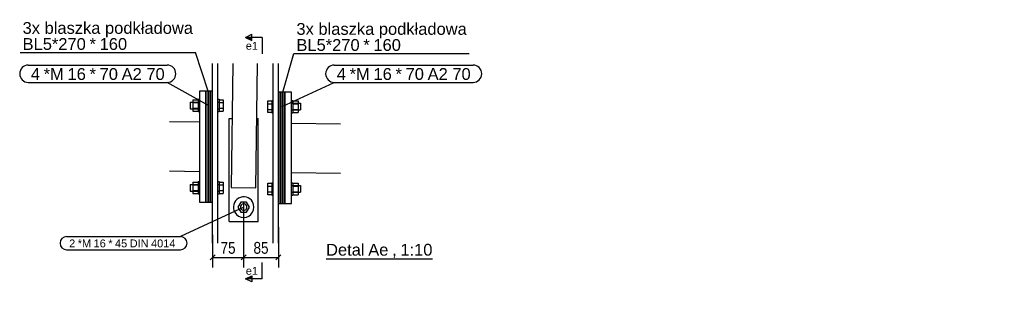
# Model space of a CAD drawing. Header units: millimetres. Extents: x -32861 to 254386, y 0 to 15445.
# Tile 9 of 67: x -2391 to 1, y 0 to 667. Entities that reach past the tile are written whole.
import ezdxf

# ---------------------------------------------------------------- set-up
doc = ezdxf.new("R2010")
doc.units = ezdxf.units.MM
doc.styles.add('Arial', font='ARIAL.TTF', dxfattribs={"height": 0.2})
doc.styles.add('Arial Narrow', font='ARIALN.TTF', dxfattribs={"height": 0.2})

# ---------------------------------------------------------------- blocks, each defined once
blk = doc.blocks.new('Unknown-14 - 103236')
at = {"color": 5}
blk.add_line((-1646.6, 86.4), (-1388.2, 86.4), dxfattribs=at)
at = {"color": 5, "style": 'Arial'}
for s, height, p in [('Detal', 28.65, (-1646.6, 93.9)), ('Ae', 28.65, (-1544.2, 93.9)), ('1:10', 28.65, (-1466.1, 93.9)), (',', 28.7, (-1486.2, 93.9))]:
    blk.add_text(s, height=height, dxfattribs=at).set_placement(p)
blk = doc.blocks.new('Part-103274 - 103236')
at = {"color": 7}
for p, q in [((-1730.4, 415.9), (-1611.7, 414.4)), ((-1730.4, 295.9), (-1611.7, 294.4))]:
    blk.add_line(p, q, dxfattribs=at)
blk = doc.blocks.new('Part-103272 - 103236')
at = {"color": 7}
for p, q in [((-1922.4, 124), (-1922.4, 561)), ((-1909.4, 124), (-1909.4, 561)), ((-1775.4, 124), (-1775.4, 561)), ((-1762.4, 124), (-1762.4, 561))]:
    blk.add_line(p, q, dxfattribs=at)
blk = doc.blocks.new('Part-103285 - 103236')
at = {"color": 7}
for p, q in [((-2026.7, 419.7), (-1954.4, 418.8)), ((-2026.7, 299.7), (-1954.4, 298.7))]:
    blk.add_line(p, q, dxfattribs=at)
blk = doc.blocks.new('Part-103287 - 103236')
at = {"color": 7}
for p, q in [((-1938.4, 493.7), (-1954.4, 493.7)), ((-1954.4, 493.7), (-1954.4, 223.7)), ((-1938.4, 223.7), (-1938.4, 493.7)), ((-1954.4, 223.7), (-1938.4, 223.7))]:
    blk.add_line(p, q, dxfattribs=at)
blk = doc.blocks.new('Part-103288 - 103236')
at = {"color": 7}
for p, q in [((-1933.4, 493.7), (-1938.4, 493.7)), ((-1938.4, 493.7), (-1938.4, 223.7)), ((-1933.4, 223.7), (-1933.4, 493.7)), ((-1938.4, 223.7), (-1933.4, 223.7))]:
    blk.add_line(p, q, dxfattribs=at)
blk = doc.blocks.new('Part-103289 - 103236')
at = {"color": 7}
for p, q in [((-1928.4, 493.7), (-1933.4, 493.7)), ((-1933.4, 493.7), (-1933.4, 223.7)), ((-1928.4, 223.7), (-1928.4, 493.7)), ((-1933.4, 223.7), (-1928.4, 223.7))]:
    blk.add_line(p, q, dxfattribs=at)
blk = doc.blocks.new('Part-103290 - 103236')
at = {"color": 7}
for p, q in [((-1923.4, 493.7), (-1928.4, 493.7)), ((-1928.4, 493.7), (-1928.4, 223.7)), ((-1923.4, 223.7), (-1923.4, 493.7)), ((-1928.4, 223.7), (-1923.4, 223.7))]:
    blk.add_line(p, q, dxfattribs=at)
blk = doc.blocks.new('Bolt-103291 - 103236')
at = {"color": 7}
for p, q in [((-1976.4, 466.7), (-1976.4, 450.7)), ((-1976.4, 466.7), (-1954.4, 466.7)), ((-1970.4, 472.6), (-1970.4, 444.9)), ((-1970.4, 472.6), (-1957.4, 472.6)), ((-1970.4, 465.7), (-1957.4, 465.7)), ((-1957.4, 473.7), (-1957.4, 443.7)), ((-1957.4, 473.7), (-1954.4, 473.7)), ((-1923.4, 466.7), (-1922.4, 466.7)), ((-1922.4, 466.7), (-1923.4, 466.7)), ((-1909.4, 473.7), (-1906.4, 473.7)), ((-1909.4, 466.7), (-1906.4, 466.7)), ((-1906.4, 473.7), (-1906.4, 443.7)), ((-1906.4, 472.6), (-1896.4, 472.6)), ((-1906.4, 465.7), (-1896.4, 465.7)), ((-1896.4, 472.6), (-1896.4, 444.9)), ((-1976.4, 450.7), (-1954.4, 450.7)), ((-1970.4, 451.8), (-1957.4, 451.8)), ((-1970.4, 444.9), (-1957.4, 444.9)), ((-1957.4, 443.7), (-1954.4, 443.7)), ((-1923.4, 450.7), (-1922.4, 450.7)), ((-1923.4, 450.7), (-1922.4, 450.7)), ((-1909.4, 450.7), (-1906.4, 450.7)), ((-1909.4, 443.7), (-1906.4, 443.7)), ((-1906.4, 451.8), (-1896.4, 451.8)), ((-1906.4, 444.9), (-1896.4, 444.9)), ((-1976.4, 266.7), (-1976.4, 250.7)), ((-1976.4, 266.7), (-1954.4, 266.7)), ((-1970.4, 272.6), (-1970.4, 244.9)), ((-1970.4, 272.6), (-1957.4, 272.6)), ((-1970.4, 265.7), (-1957.4, 265.7)), ((-1957.4, 273.7), (-1957.4, 243.7)), ((-1957.4, 273.7), (-1954.4, 273.7)), ((-1923.4, 266.7), (-1922.4, 266.7)), ((-1923.4, 266.7), (-1922.4, 266.7)), ((-1909.4, 273.7), (-1906.4, 273.7)), ((-1909.4, 266.7), (-1906.4, 266.7)), ((-1906.4, 273.7), (-1906.4, 243.7)), ((-1906.4, 272.6), (-1896.4, 272.6)), ((-1906.4, 265.7), (-1896.4, 265.7)), ((-1896.4, 272.6), (-1896.4, 244.9)), ((-1976.4, 250.7), (-1954.4, 250.7)), ((-1970.4, 251.8), (-1957.4, 251.8)), ((-1970.4, 244.9), (-1957.4, 244.9)), ((-1957.4, 243.7), (-1954.4, 243.7)), ((-1923.4, 250.7), (-1922.4, 250.7)), ((-1923.4, 250.7), (-1922.4, 250.7)), ((-1909.4, 250.7), (-1906.4, 250.7)), ((-1909.4, 243.7), (-1906.4, 243.7)), ((-1906.4, 251.8), (-1896.4, 251.8)), ((-1906.4, 244.9), (-1896.4, 244.9))]:
    blk.add_line(p, q, dxfattribs=at)
blk = doc.blocks.new('Bolt-104417 - 103236')
at = {"color": 7}
for p, q in [((-1853.7, 223.8), (-1860.6, 211.8)), ((-1839.8, 223.8), (-1853.7, 223.8)), ((-1832.9, 211.8), (-1839.8, 223.8)), ((-1860.6, 211.8), (-1853.7, 199.8)), ((-1853.7, 199.8), (-1839.8, 199.8)), ((-1839.8, 199.8), (-1832.9, 211.8))]:
    blk.add_line(p, q, dxfattribs=at)
for radius, start, end in [(25, 30, 210), (25, 210, 30), (8, 30, 210), (8, 210, 30)]:
    blk.add_arc((-1846.7, 211.8), radius, start, end, dxfattribs=at)
blk = doc.blocks.new('Bolt-103299 - 103236')
at = {"color": 7}
for p, q in [((-1976.4, 466.7), (-1976.4, 450.7)), ((-1976.4, 466.7), (-1954.4, 466.7)), ((-1970.4, 472.6), (-1970.4, 444.9)), ((-1970.4, 472.6), (-1957.4, 472.6)), ((-1970.4, 465.7), (-1957.4, 465.7)), ((-1957.4, 473.7), (-1957.4, 443.7)), ((-1957.4, 473.7), (-1954.4, 473.7)), ((-1923.4, 466.7), (-1922.4, 466.7)), ((-1922.4, 466.7), (-1923.4, 466.7)), ((-1976.4, 450.7), (-1954.4, 450.7)), ((-1970.4, 451.8), (-1957.4, 451.8)), ((-1970.4, 444.9), (-1957.4, 444.9)), ((-1957.4, 443.7), (-1954.4, 443.7)), ((-1923.4, 450.7), (-1922.4, 450.7)), ((-1923.4, 450.7), (-1922.4, 450.7)), ((-1976.4, 266.7), (-1976.4, 250.7)), ((-1976.4, 266.7), (-1954.4, 266.7)), ((-1970.4, 272.6), (-1970.4, 244.9)), ((-1970.4, 272.6), (-1957.4, 272.6)), ((-1970.4, 265.7), (-1957.4, 265.7)), ((-1957.4, 273.7), (-1957.4, 243.7)), ((-1957.4, 273.7), (-1954.4, 273.7)), ((-1923.4, 266.7), (-1922.4, 266.7)), ((-1923.4, 266.7), (-1922.4, 266.7)), ((-1976.4, 250.7), (-1954.4, 250.7)), ((-1970.4, 251.8), (-1957.4, 251.8)), ((-1970.4, 244.9), (-1957.4, 244.9)), ((-1957.4, 243.7), (-1954.4, 243.7)), ((-1923.4, 250.7), (-1922.4, 250.7)), ((-1923.4, 250.7), (-1922.4, 250.7))]:
    blk.add_line(p, q, dxfattribs=at)
blk = doc.blocks.new('Part-103308 - 103236')
at = {"color": 7}
for p, q in [((-1746.4, 490.9), (-1746.4, 220.9)), ((-1730.4, 490.9), (-1746.4, 490.9)), ((-1730.4, 220.9), (-1730.4, 490.9)), ((-1746.4, 220.9), (-1730.4, 220.9))]:
    blk.add_line(p, q, dxfattribs=at)
blk = doc.blocks.new('Part-103309 - 103236')
at = {"color": 7}
for p, q in [((-1751.4, 490.9), (-1751.4, 220.9)), ((-1746.4, 490.9), (-1751.4, 490.9)), ((-1746.4, 220.9), (-1746.4, 490.9)), ((-1751.4, 220.9), (-1746.4, 220.9))]:
    blk.add_line(p, q, dxfattribs=at)
blk = doc.blocks.new('Part-103310 - 103236')
at = {"color": 7}
for p, q in [((-1756.4, 490.9), (-1756.4, 220.9)), ((-1751.4, 490.9), (-1756.4, 490.9)), ((-1751.4, 220.9), (-1751.4, 490.9)), ((-1756.4, 220.9), (-1751.4, 220.9))]:
    blk.add_line(p, q, dxfattribs=at)
blk = doc.blocks.new('Part-104411 - 103236')
at = {"color": 7}
for p, q in [((-1873.4, 561), (-1877.3, 259.8)), ((-1817.3, 259), (-1813.4, 561)), ((-1877.3, 259.8), (-1817.3, 259))]:
    blk.add_line(p, q, dxfattribs=at)
blk = doc.blocks.new('Part-103311 - 103236')
at = {"color": 7}
for p, q in [((-1761.4, 490.9), (-1761.4, 220.9)), ((-1756.4, 490.9), (-1761.4, 490.9)), ((-1756.4, 220.9), (-1756.4, 490.9)), ((-1761.4, 220.9), (-1756.4, 220.9))]:
    blk.add_line(p, q, dxfattribs=at)
blk = doc.blocks.new('Bolt-103312 - 103236')
at = {"color": 7}
for p, q in [((-1788.4, 469.8), (-1778.4, 469.8)), ((-1788.4, 442), (-1788.4, 469.8)), ((-1788.4, 462.8), (-1778.4, 462.8)), ((-1778.4, 470.9), (-1778.4, 440.9)), ((-1778.4, 470.9), (-1775.4, 470.9)), ((-1778.4, 463.9), (-1775.4, 463.9)), ((-1762.4, 463.9), (-1761.4, 463.9)), ((-1762.4, 463.9), (-1761.4, 463.9)), ((-1730.4, 470.9), (-1727.4, 470.9)), ((-1730.4, 463.9), (-1708.4, 463.9)), ((-1727.4, 470.9), (-1727.4, 440.9)), ((-1727.4, 469.8), (-1714.4, 469.8)), ((-1727.4, 462.8), (-1714.4, 462.8)), ((-1714.4, 469.8), (-1714.4, 442)), ((-1708.4, 463.9), (-1708.4, 447.9)), ((-1788.4, 449), (-1778.4, 449)), ((-1778.4, 442), (-1788.4, 442)), ((-1778.4, 447.9), (-1775.4, 447.9)), ((-1778.4, 440.9), (-1775.4, 440.9)), ((-1762.4, 447.9), (-1761.4, 447.9)), ((-1762.4, 447.9), (-1761.4, 447.9)), ((-1730.4, 447.9), (-1708.4, 447.9)), ((-1730.4, 440.9), (-1727.4, 440.9)), ((-1727.4, 449), (-1714.4, 449)), ((-1727.4, 442), (-1714.4, 442)), ((-1788.4, 269.8), (-1778.4, 269.8)), ((-1788.4, 242), (-1788.4, 269.8)), ((-1778.4, 270.9), (-1778.4, 240.9)), ((-1778.4, 270.9), (-1775.4, 270.9)), ((-1778.4, 263.9), (-1775.4, 263.9)), ((-1762.4, 263.9), (-1761.4, 263.9)), ((-1762.4, 263.9), (-1761.4, 263.9)), ((-1730.4, 270.9), (-1727.4, 270.9)), ((-1730.4, 263.9), (-1708.4, 263.9)), ((-1727.4, 270.9), (-1727.4, 240.9)), ((-1727.4, 269.8), (-1714.4, 269.8)), ((-1714.4, 269.8), (-1714.4, 242)), ((-1708.4, 263.9), (-1708.4, 247.9)), ((-1788.4, 262.8), (-1778.4, 262.8)), ((-1788.4, 249), (-1778.4, 249)), ((-1778.4, 242), (-1788.4, 242)), ((-1778.4, 247.9), (-1775.4, 247.9)), ((-1778.4, 240.9), (-1775.4, 240.9)), ((-1762.4, 247.9), (-1761.4, 247.9)), ((-1761.4, 247.9), (-1762.4, 247.9)), ((-1730.4, 247.9), (-1708.4, 247.9)), ((-1730.4, 240.9), (-1727.4, 240.9)), ((-1727.4, 262.8), (-1714.4, 262.8)), ((-1727.4, 249), (-1714.4, 249)), ((-1727.4, 242), (-1714.4, 242))]:
    blk.add_line(p, q, dxfattribs=at)
blk = doc.blocks.new('Bolt-103318 - 103236')
at = {"color": 7}
for p, q in [((-1762.4, 463.9), (-1761.4, 463.9)), ((-1762.4, 463.9), (-1761.4, 463.9)), ((-1730.4, 470.9), (-1727.4, 470.9)), ((-1730.4, 463.9), (-1708.4, 463.9)), ((-1727.4, 470.9), (-1727.4, 440.9)), ((-1727.4, 469.8), (-1714.4, 469.8)), ((-1727.4, 462.8), (-1714.4, 462.8)), ((-1714.4, 469.8), (-1714.4, 442)), ((-1708.4, 463.9), (-1708.4, 447.9)), ((-1762.4, 447.9), (-1761.4, 447.9)), ((-1762.4, 447.9), (-1761.4, 447.9)), ((-1730.4, 447.9), (-1708.4, 447.9)), ((-1730.4, 440.9), (-1727.4, 440.9)), ((-1727.4, 449), (-1714.4, 449)), ((-1727.4, 442), (-1714.4, 442)), ((-1762.4, 263.9), (-1761.4, 263.9)), ((-1762.4, 263.9), (-1761.4, 263.9)), ((-1730.4, 270.9), (-1727.4, 270.9)), ((-1730.4, 263.9), (-1708.4, 263.9)), ((-1727.4, 270.9), (-1727.4, 240.9)), ((-1727.4, 269.8), (-1714.4, 269.8)), ((-1714.4, 269.8), (-1714.4, 242)), ((-1708.4, 263.9), (-1708.4, 247.9)), ((-1762.4, 247.9), (-1761.4, 247.9)), ((-1761.4, 247.9), (-1762.4, 247.9)), ((-1730.4, 247.9), (-1708.4, 247.9)), ((-1730.4, 240.9), (-1727.4, 240.9)), ((-1727.4, 262.8), (-1714.4, 262.8)), ((-1727.4, 249), (-1714.4, 249)), ((-1727.4, 242), (-1714.4, 242))]:
    blk.add_line(p, q, dxfattribs=at)
blk = doc.blocks.new('Part-104416 - 103236')
at = {"color": 7}
for p, q in [((-1881.7, 176.8), (-1881.7, 426.8)), ((-1881.7, 426.8), (-1875.2, 426.8)), ((-1815.2, 426.8), (-1811.7, 426.8)), ((-1811.7, 176.8), (-1811.7, 426.8)), ((-1881.7, 176.8), (-1811.7, 176.8))]:
    blk.add_line(p, q, dxfattribs=at)
blk = doc.blocks.new('StraightDimension-104018 - 103236')
at = {"color": 174}
for p, q in [((-1847, 223.8), (-1847, 65.5)), ((-1762.4, 163), (-1762.4, 65.5)), ((-1841, 95.5), (-1853, 83.5)), ((-1847, 89.5), (-1762.4, 89.5)), ((-1768.4, 83.5), (-1756.4, 95.5))]:
    blk.add_line(p, q, dxfattribs=at)
at = {"color": 30, "style": 'Arial Narrow'}
blk.add_text('85', height=28.63, dxfattribs=at).set_placement((-1822.9, 98.5))
blk = doc.blocks.new('StraightDimension-104019 - 103236')
at = {"color": 174}
for p, q in [((-1847, 223.8), (-1847, 65.5)), ((-1922.4, 144.5), (-1922.4, 65.5)), ((-1916.4, 95.5), (-1928.4, 83.5)), ((-1922.4, 89.5), (-1847, 89.5)), ((-1853, 83.5), (-1841, 95.5))]:
    blk.add_line(p, q, dxfattribs=at)
at = {"color": 30, "style": 'Arial Narrow'}
blk.add_text('75', height=28.63, dxfattribs=at).set_placement((-1902.9, 98.5))
blk = doc.blocks.new('Mark-103348 - 103236')
at = {"color": 7}
for p, q in [((-1626.6, 556.8), (-1289.3, 556.8)), ((-1752.9, 455.9), (-1626.6, 514.8)), ((-1626.6, 514.8), (-1289.3, 514.8))]:
    blk.add_line(p, q, dxfattribs=at)
for centre, start, end in [((-1626.6, 535.8), 90, 270), ((-1289.3, 535.8), 270, 90)]:
    blk.add_arc(centre, 21, start, end, dxfattribs=at)
at = {"color": 30, "style": 'Arial'}
for s, height, p in [('*M', 28.65, (-1589.3, 520.8)), ('*', 28.7, (-1477.9, 520.8)), ('4', 28.7, (-1620.6, 520.8)), ('16', 28.65, (-1531.4, 520.8)), ('70', 28.65, (-1453.4, 520.8)), ('A2 70', 28.65, (-1399.9, 520.8))]:
    blk.add_text(s, height=height, dxfattribs=at).set_placement(p)
blk = doc.blocks.new('Mark-103811 - 103236')
at = {"color": 136}
for p in [(-2389.8, 587.7), (-1933.4, 493.7)]:
    blk.add_line(p, (-1964.1, 587.7), dxfattribs=at)
at = {"color": 30, "style": 'Arial'}
for s, height, p in [('3x blaszka podkładowa', 28.652, (-2383.8, 632.7)), ('BL5*270', 28.65, (-2383.8, 593.7)), ('*', 28.7, (-2221.3, 593.7)), ('160', 28.65, (-2196.7, 593.7))]:
    blk.add_text(s, height=height, dxfattribs=at).set_placement(p)
blk = doc.blocks.new('Mark-104419 - 103236')
at = {"color": 7}
for p, q in [((-1846.7, 211.8), (-2000.4, 140.1)), ((-2276.8, 140.1), (-2000.4, 140.1)), ((-2276.8, 108.1), (-2000.4, 108.1))]:
    blk.add_line(p, q, dxfattribs=at)
for centre, start, end in [((-2276.8, 124.1), 90, 270), ((-2000.4, 124.1), 270, 90)]:
    blk.add_arc(centre, 16, start, end, dxfattribs=at)
at = {"color": 30, "style": 'Arial'}
for s, p in [('2', (-2270.8, 114.1)), ('*M', (-2250, 114.1)), ('16', (-2211.4, 114.1)), ('*', (-2175.7, 114.1)), ('45', (-2159.4, 114.1)), ('DIN', (-2123.7, 114.1)), ('4014', (-2071.8, 114.1))]:
    blk.add_text(s, height=19.1, dxfattribs=at).set_placement(p)
blk = doc.blocks.new('Mark-103478 - 103236')
at = {"color": 7}
for p, q in [((-2369.9, 556.7), (-2032.6, 556.7)), ((-2369.9, 514.7), (-2032.6, 514.7)), ((-1931.9, 458.7), (-2032.6, 514.7))]:
    blk.add_line(p, q, dxfattribs=at)
for centre, start, end in [((-2369.9, 535.7), 90, 270), ((-2032.6, 535.7), 270, 90)]:
    blk.add_arc(centre, 21, start, end, dxfattribs=at)
at = {"color": 30, "style": 'Arial'}
for s, height, p in [('*M', 28.65, (-2332.6, 520.7)), ('*', 28.7, (-2221.2, 520.7)), ('4', 28.7, (-2363.9, 520.7)), ('16', 28.65, (-2274.7, 520.7)), ('70', 28.65, (-2196.7, 520.7)), ('A2 70', 28.65, (-2143.2, 520.7))]:
    blk.add_text(s, height=height, dxfattribs=at).set_placement(p)
blk = doc.blocks.new('Mark-103812 - 103236')
at = {"color": 136}
for p, q in [((-1751.4, 490.9), (-1724.6, 585.3)), ((-1724.6, 585.3), (-1298.9, 585.3))]:
    blk.add_line(p, q, dxfattribs=at)
at = {"color": 30, "style": 'Arial'}
for s, height, p in [('3x blaszka podkładowa', 28.652, (-1718.6, 630.3)), ('BL5*270', 28.65, (-1718.6, 591.3)), ('*', 28.7, (-1556.1, 591.3)), ('160', 28.65, (-1531.6, 591.3))]:
    blk.add_text(s, height=height, dxfattribs=at).set_placement(p)
blk = doc.blocks.new('SectionMark-104137 - 103236')
for points in [[(-1827, 624.1), (-1827, 616.6), (-1842, 624.1)], [(-1827, 45), (-1827, 37.5), (-1842, 37.5)]]:
    blk.add_hatch(color=5).paths.add_polyline_path(points)
at = {"color": 5}
for p, q in [((-1842, 624.1), (-1827, 631.6)), ((-1802, 624.1), (-1842, 624.1)), ((-1842, 624.1), (-1827, 616.6)), ((-1827, 616.6), (-1827, 631.6)), ((-1802, 624.1), (-1802, 584.1)), ((-1802, 37.5), (-1802, 77.5)), ((-1842, 37.5), (-1827, 45)), ((-1802, 37.5), (-1842, 37.5)), ((-1827, 30), (-1842, 37.5)), ((-1827, 45), (-1827, 30))]:
    blk.add_line(p, q, dxfattribs=at)
at = {"color": 5, "style": 'Arial'}
for p in [(-1841.6, 594.1), (-1841.6, 47.5)]:
    blk.add_text('e1', height=19.1, dxfattribs=at).set_placement(p)

msp = doc.modelspace()

# ---------------------------------------------------------------- block references
for name in ['Mark-103811 - 103236', 'Mark-103812 - 103236', 'SectionMark-104137 - 103236', 'Mark-103478 - 103236', 'Part-103272 - 103236', 'Part-104411 - 103236', 'Mark-103348 - 103236', 'Part-103287 - 103236', 'Part-103288 - 103236', 'Part-103289 - 103236', 'Part-103290 - 103236', 'Part-103311 - 103236', 'Part-103310 - 103236', 'Part-103309 - 103236', 'Part-103308 - 103236', 'Bolt-103291 - 103236', 'Bolt-103299 - 103236', 'Bolt-103312 - 103236', 'Bolt-103318 - 103236', 'Part-103285 - 103236', 'Part-104416 - 103236', 'Part-103274 - 103236', 'Bolt-104417 - 103236', 'StraightDimension-104019 - 103236', 'StraightDimension-104018 - 103236', 'Mark-104419 - 103236', 'Unknown-14 - 103236']:
    msp.add_blockref(name, (0, 0))

doc.saveas('drawing.dxf')
